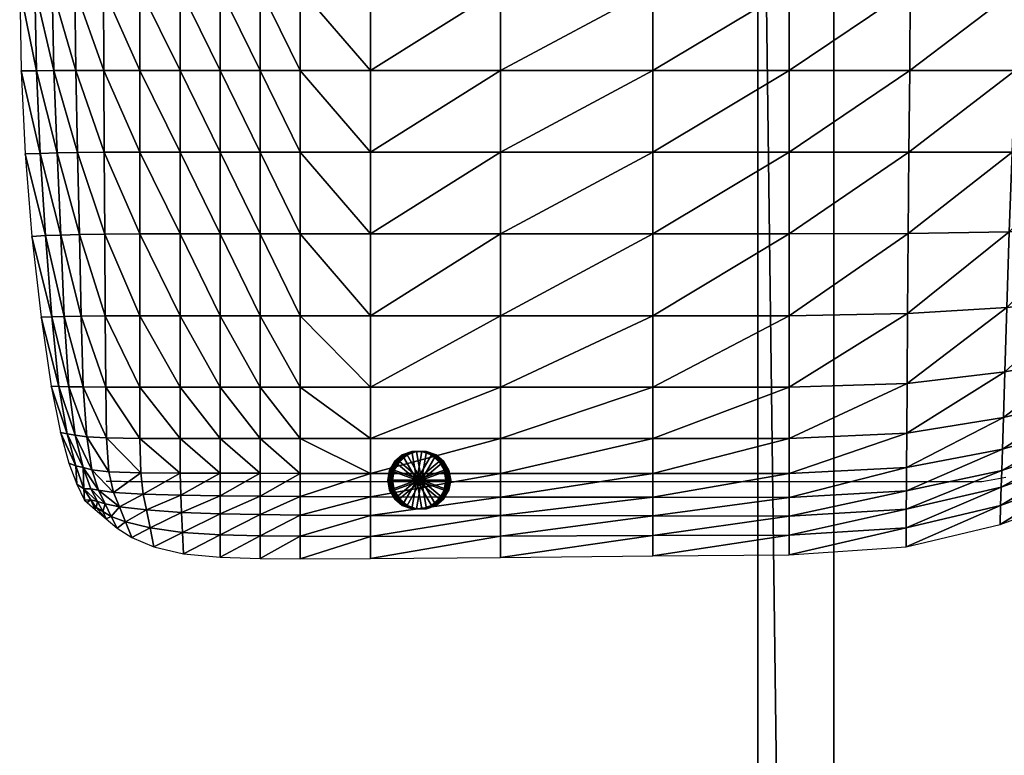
# Model space of a CAD drawing. Header units: inches. Extents: x 13.4 to 35.2, y -33.7 to 45.7.
# Tile 33 of 52: x 14.2 to 27, y 25.8 to 35.5. Entities that reach past the tile are written whole.
import ezdxf

# ---------------------------------------------------------------- set-up
doc = ezdxf.new("R2010")
doc.units = ezdxf.units.IN
doc.header["$MEASUREMENT"] = 0
doc.layers.get('0').update_dxf_attribs({"true_color": 0x737373})

# ---------------------------------------------------------------- blocks, each defined once
blk = doc.blocks.new('Cylinder003')
at = {"color": 0}
mesh = blk.add_polyface(dxfattribs=at)
corners = [(0, 0), (0.382, 0), (0.359, 0.131), (0.292, 0.245), (0.191, 0.331), (0.066, 0.376), (-0.066, 0.376), (-0.191, 0.331), (-0.292, 0.245), (-0.359, 0.131), (-0.382, 0), (-0.359, -0.131), (-0.292, -0.245), (-0.191, -0.331), (-0.066, -0.376), (0.066, -0.376), (0.191, -0.331), (0.292, -0.245), (0.359, -0.131), (0.382, 0, 0.121), (0.359, 0.131, 0.121), (0.292, 0.245, 0.121), (0.191, 0.331, 0.121), (0.066, 0.376, 0.121), (-0.066, 0.376, 0.121), (-0.191, 0.331, 0.121), (-0.292, 0.245, 0.121), (-0.359, 0.131, 0.121), (-0.382, 0, 0.121), (-0.359, -0.131, 0.121), (-0.292, -0.245, 0.121), (-0.191, -0.331, 0.121), (-0.066, -0.376, 0.121), (0.066, -0.376, 0.121), (0.191, -0.331, 0.121), (0.292, -0.245, 0.121), (0.359, -0.131, 0.121), (0.382, 0, 0.242), (0.359, 0.131, 0.242), (0.292, 0.245, 0.242), (0.191, 0.331, 0.242), (0.066, 0.376, 0.242), (-0.066, 0.376, 0.242), (-0.191, 0.331, 0.242), (-0.292, 0.245, 0.242), (-0.359, 0.131, 0.242), (-0.382, 0, 0.242), (-0.359, -0.131, 0.242), (-0.292, -0.245, 0.242), (-0.191, -0.331, 0.242), (-0.066, -0.376, 0.242), (0.066, -0.376, 0.242), (0.191, -0.331, 0.242), (0.292, -0.245, 0.242), (0.359, -0.131, 0.242), (0.382, 0, 0.364), (0.359, 0.131, 0.364), (0.292, 0.245, 0.364), (0.191, 0.331, 0.364), (0.066, 0.376, 0.364), (-0.066, 0.376, 0.364), (-0.191, 0.331, 0.364), (-0.292, 0.245, 0.364), (-0.359, 0.131, 0.364), (-0.382, 0, 0.364), (-0.359, -0.131, 0.364), (-0.292, -0.245, 0.364), (-0.191, -0.331, 0.364), (-0.066, -0.376, 0.364), (0.066, -0.376, 0.364), (0.191, -0.331, 0.364), (0.292, -0.245, 0.364), (0.359, -0.131, 0.364), (0.382, 0, 0.485), (0.359, 0.131, 0.485), (0.292, 0.245, 0.485), (0.191, 0.331, 0.485), (0.066, 0.376, 0.485), (-0.066, 0.376, 0.485), (-0.191, 0.331, 0.485), (-0.292, 0.245, 0.485), (-0.359, 0.131, 0.485), (-0.382, 0, 0.485), (-0.359, -0.131, 0.485), (-0.292, -0.245, 0.485), (-0.191, -0.331, 0.485), (-0.066, -0.376, 0.485), (0.066, -0.376, 0.485), (0.191, -0.331, 0.485), (0.292, -0.245, 0.485), (0.359, -0.131, 0.485), (0.382, 0, 0.606), (0.359, 0.131, 0.606), (0.292, 0.245, 0.606), (0.191, 0.331, 0.606), (0.066, 0.376, 0.606), (-0.066, 0.376, 0.606), (-0.191, 0.331, 0.606), (-0.292, 0.245, 0.606), (-0.359, 0.131, 0.606), (-0.382, 0, 0.606), (-0.359, -0.131, 0.606), (-0.292, -0.245, 0.606), (-0.191, -0.331, 0.606), (-0.066, -0.376, 0.606), (0.066, -0.376, 0.606), (0.191, -0.331, 0.606), (0.292, -0.245, 0.606), (0.359, -0.131, 0.606), (0, 0, 0.606)]
mesh.append_faces([[corners[k] for k in face] for face in [(1, 20, 19), (2, 21, 20), (3, 22, 21), (4, 23, 22), (5, 24, 23), (6, 25, 24), (7, 26, 25), (8, 27, 26), (9, 28, 27), (10, 29, 28), (11, 30, 29), (12, 31, 30), (13, 32, 31), (14, 33, 32), (15, 34, 33), (16, 35, 34), (17, 36, 35), (18, 19, 36), (19, 38, 37), (20, 39, 38), (21, 40, 39), (22, 41, 40), (23, 42, 41), (24, 43, 42), (25, 44, 43), (26, 45, 44), (27, 46, 45), (28, 47, 46), (29, 48, 47), (30, 49, 48), (31, 50, 49), (32, 51, 50), (33, 52, 51), (34, 53, 52), (35, 54, 53), (36, 37, 54), (37, 56, 55), (38, 57, 56), (39, 58, 57), (40, 59, 58), (41, 60, 59), (42, 61, 60), (43, 62, 61), (44, 63, 62), (45, 64, 63), (46, 65, 64), (47, 66, 65), (48, 67, 66), (49, 68, 67), (50, 69, 68), (51, 70, 69), (52, 71, 70), (53, 72, 71), (54, 55, 72), (55, 74, 73), (56, 75, 74), (57, 76, 75), (58, 77, 76), (59, 78, 77), (60, 79, 78), (61, 80, 79), (62, 81, 80), (63, 82, 81), (64, 83, 82), (65, 84, 83), (66, 85, 84), (67, 86, 85), (68, 87, 86), (69, 88, 87), (70, 89, 88), (71, 90, 89), (72, 73, 90), (73, 92, 91), (74, 93, 92), (75, 94, 93), (76, 95, 94), (77, 96, 95), (78, 97, 96), (79, 98, 97), (80, 99, 98), (81, 100, 99), (82, 101, 100), (83, 102, 101), (84, 103, 102), (85, 104, 103), (86, 105, 104), (87, 106, 105), (88, 107, 106), (89, 108, 107), (90, 91, 108)]], dxfattribs={"vtx0": -1, "color": 0})
mesh.append_faces([[corners[k] for k in face] for face in [(0, 2, 1), (0, 3, 2), (0, 4, 3), (0, 5, 4), (0, 6, 5), (0, 7, 6), (0, 8, 7), (0, 9, 8), (0, 10, 9), (0, 11, 10), (0, 12, 11), (0, 13, 12), (0, 14, 13), (0, 15, 14), (0, 16, 15), (0, 17, 16), (0, 18, 17), (0, 1, 18), (109, 91, 92), (109, 92, 93), (109, 93, 94), (109, 94, 95), (109, 95, 96), (109, 96, 97), (109, 97, 98), (109, 98, 99), (109, 99, 100), (109, 100, 101), (109, 101, 102), (109, 102, 103), (109, 103, 104), (109, 104, 105), (109, 105, 106), (109, 106, 107), (109, 107, 108), (109, 108, 91)]], dxfattribs={"vtx0": -1, "vtx2": -1, "color": 0})
mesh.append_faces([[corners[k] for k in face] for face in [(1, 2, 20), (2, 3, 21), (3, 4, 22), (4, 5, 23), (5, 6, 24), (6, 7, 25), (7, 8, 26), (8, 9, 27), (9, 10, 28), (10, 11, 29), (11, 12, 30), (12, 13, 31), (13, 14, 32), (14, 15, 33), (15, 16, 34), (16, 17, 35), (17, 18, 36), (18, 1, 19), (19, 20, 38), (20, 21, 39), (21, 22, 40), (22, 23, 41), (23, 24, 42), (24, 25, 43), (25, 26, 44), (26, 27, 45), (27, 28, 46), (28, 29, 47), (29, 30, 48), (30, 31, 49), (31, 32, 50), (32, 33, 51), (33, 34, 52), (34, 35, 53), (35, 36, 54), (36, 19, 37), (37, 38, 56), (38, 39, 57), (39, 40, 58), (40, 41, 59), (41, 42, 60), (42, 43, 61), (43, 44, 62), (44, 45, 63), (45, 46, 64), (46, 47, 65), (47, 48, 66), (48, 49, 67), (49, 50, 68), (50, 51, 69), (51, 52, 70), (52, 53, 71), (53, 54, 72), (54, 37, 55), (55, 56, 74), (56, 57, 75), (57, 58, 76), (58, 59, 77), (59, 60, 78), (60, 61, 79), (61, 62, 80), (62, 63, 81), (63, 64, 82), (64, 65, 83), (65, 66, 84), (66, 67, 85), (67, 68, 86), (68, 69, 87), (69, 70, 88), (70, 71, 89), (71, 72, 90), (72, 55, 73), (73, 74, 92), (74, 75, 93), (75, 76, 94), (76, 77, 95), (77, 78, 96), (78, 79, 97), (79, 80, 98), (80, 81, 99), (81, 82, 100), (82, 83, 101), (83, 84, 102), (84, 85, 103), (85, 86, 104), (86, 87, 105), (87, 88, 106), (88, 89, 107), (89, 90, 108), (90, 73, 91)]], dxfattribs={"vtx2": -1, "color": 0})
blk = doc.blocks.new('Line002')
at = {"color": 0}
blk.add_polyline3d([(-10.113, -0.218, 0.461), (-10.098, -0.219, 0.57), (-10.08, -0.219, 0.672), (-10.059, -0.22, 0.768), (-10.036, -0.22, 0.858), (-10.01, -0.221, 0.943), (-9.981, -0.221, 1.023), (-9.951, -0.221, 1.097), (-9.918, -0.221, 1.166), (-9.882, -0.222, 1.231), (-9.845, -0.222, 1.291), (-9.805, -0.222, 1.347), (-9.764, -0.222, 1.398), (-9.721, -0.223, 1.446), (-9.676, -0.223, 1.49), (-9.629, -0.223, 1.53), (-9.581, -0.223, 1.567), (-9.532, -0.223, 1.601), (-9.481, -0.223, 1.631), (-9.428, -0.223, 1.659), (-9.375, -0.223, 1.685), (-9.32, -0.223, 1.708), (-9.265, -0.223, 1.729), (-9.151, -0.224, 1.764), (-9.034, -0.224, 1.794), (-8.915, -0.223, 1.819), (-8.673, -0.223, 1.861), (1.296, -0.224, 0.741), (1.299, -0.224, 0.741), (1.302, -0.224, 0.741), (1.31, -0.224, 0.74), (1.334, -0.222, 0.739), (1.406, -0.211, 0.735), (1.645, -0.166, 0.718)], dxfattribs=at)
blk = doc.blocks.new('Box003')
at = {"color": 0}
mesh = blk.add_polyface(dxfattribs=at)
corners = [(-12.999, -7.828, 1.246), (-13.023, -6.755, 1.152), (-13.309, -6.756, 0.882), (-13.266, -7.833, 0.978), (-12.65, -7.824, 1.405), (-12.656, -6.754, 1.316), (-13.037, -5.685, 1.1), (-13.045, -4.616, 1.067), (-13.345, -4.616, 0.769), (-13.332, -5.685, 0.818), (-12.66, -5.685, 1.274), (-12.662, -4.616, 1.256), (-11.661, -6.754, 1.251), (-11.661, -7.823, 1.353), (-11.137, -7.823, 1.29), (-11.661, -5.685, 1.202), (-11.137, -6.754, 1.188), (-12.185, -7.823, 1.416), (-12.185, -6.754, 1.321), (-12.185, -5.685, 1.279), (-13.487, -7.838, 0.638), (-13.538, -6.758, 0.554), (-13.738, -6.759, 0.199), (-13.685, -7.843, 0.263), (-13.56, -5.685, 0.491), (-13.756, -5.685, 0.142), (-13.569, -4.616, 0.437), (-13.756, -4.616, 0.088), (-12.185, -4.616, 1.279), (-11.661, -4.616, 1.202), (-11.137, -5.685, 1.134)]
mesh.append_faces([[corners[k] for k in face] for face in [(0, 1, 2), (2, 3, 0), (4, 5, 1), (1, 0, 4), (6, 7, 8), (8, 9, 6), (10, 11, 7), (7, 6, 10), (6, 1, 5), (5, 10, 6), (9, 2, 1), (1, 6, 9), (12, 13, 14), (15, 12, 16), (17, 18, 5), (5, 4, 17), (13, 12, 18), (18, 17, 13), (19, 18, 12), (12, 15, 19), (10, 5, 18), (18, 19, 10), (20, 21, 22), (22, 23, 20), (3, 2, 21), (21, 20, 3), (24, 21, 2), (2, 9, 24), (25, 22, 21), (21, 24, 25), (24, 26, 27), (27, 25, 24), (9, 8, 26), (26, 24, 9), (10, 19, 28), (28, 11, 10), (19, 15, 29), (29, 28, 19), (29, 15, 30)]], dxfattribs={"vtx2": -1, "color": 0})
mesh = blk.add_polyface(dxfattribs=at)
corners = [(-11.137, -7.823, 1.29), (-11.137, -6.754, 1.188), (-11.661, -6.754, 1.251), (-10.614, -7.823, 1.224), (-10.614, -6.754, 1.123), (-11.137, -8.892, 1.468), (-10.614, -8.892, 1.401), (-11.661, -7.823, 1.353), (-11.137, -9.962, 1.749), (-11.661, -8.892, 1.525), (-10.614, -9.962, 1.691), (-10.614, -10.897, 1.973), (-11.137, -10.897, 2.017), (-11.661, -9.962, 1.785), (-11.137, -5.685, 1.134), (-10.614, -5.685, 1.063), (-11.661, -5.685, 1.202), (-10.09, -7.823, 1.151), (-10.09, -6.754, 1.05), (-9.173, -7.823, 1.024), (-9.173, -6.754, 0.919), (-10.09, -8.892, 1.328), (-9.173, -8.892, 1.206), (-10.09, -9.962, 1.626), (-9.173, -9.962, 1.514), (-10.09, -10.897, 1.92), (-9.173, -10.897, 1.825), (-10.09, -5.685, 0.982), (-11.137, -4.616, 1.134), (-11.661, -4.616, 1.202), (-10.614, -4.616, 1.063), (-10.09, -4.616, 0.982), (-9.173, -4.616, 0.787)]
mesh.append_faces([[corners[k] for k in face] for face in [(0, 1, 2), (3, 4, 1), (1, 0, 3), (0, 5, 6), (6, 3, 0), (5, 0, 7), (8, 5, 9), (10, 6, 5), (5, 8, 10), (11, 10, 8), (12, 8, 13), (14, 1, 4), (4, 15, 14), (1, 14, 16), (17, 18, 4), (4, 3, 17), (19, 20, 18), (18, 17, 19), (17, 21, 22), (22, 19, 17), (3, 6, 21), (21, 17, 3), (23, 21, 6), (6, 10, 23), (24, 22, 21), (21, 23, 24), (23, 25, 26), (10, 11, 25), (25, 23, 10), (27, 18, 20), (15, 4, 18), (18, 27, 15), (14, 28, 29), (15, 30, 28), (28, 14, 15), (27, 31, 30), (30, 15, 27), (32, 31, 27)]], dxfattribs={"vtx2": -1, "color": 0})
mesh = blk.add_polyface(dxfattribs=at)
corners = [(-7.471, -7.823, 0.796), (-9.173, -7.823, 1.024), (-9.173, -8.892, 1.206), (-7.471, -8.892, 0.992), (-7.471, -6.754, 0.684), (-9.173, -6.754, 0.919), (-5.481, -7.823, 0.552), (-5.481, -6.754, 0.43), (-5.481, -8.892, 0.764), (-3.701, -7.823, 0.375), (-3.701, -8.892, 0.602), (-3.701, -6.754, 0.242), (-7.471, -9.962, 1.317), (-9.173, -9.962, 1.514), (-9.173, -10.897, 1.825), (-7.471, -10.897, 1.652), (-5.481, -9.962, 1.108), (-5.481, -10.897, 1.467), (-3.701, -9.962, 0.963), (-3.701, -10.897, 1.34), (-7.471, -5.685, 0.609), (-9.173, -5.685, 0.846), (-7.471, -4.616, 0.552), (-9.173, -4.616, 0.787), (-5.481, -5.685, 0.354), (-5.481, -4.616, 0.3), (-3.701, -5.685, 0.16), (-3.701, -4.616, 0.104), (-10.09, -9.962, 1.626), (-10.09, -5.685, 0.982)]
mesh.append_faces([[corners[k] for k in face] for face in [(0, 1, 2), (2, 3, 0), (4, 5, 1), (1, 0, 4), (0, 6, 7), (7, 4, 0), (3, 8, 6), (6, 0, 3), (9, 6, 8), (8, 10, 9), (11, 7, 6), (6, 9, 11), (12, 13, 14), (14, 15, 12), (3, 2, 13), (13, 12, 3), (12, 16, 8), (8, 3, 12), (15, 17, 16), (16, 12, 15), (18, 16, 17), (17, 19, 18), (10, 8, 16), (16, 18, 10), (20, 21, 5), (5, 4, 20), (22, 23, 21), (21, 20, 22), (20, 24, 25), (25, 22, 20), (4, 7, 24), (24, 20, 4), (26, 24, 7), (7, 11, 26), (27, 25, 24), (24, 26, 27), (14, 13, 28), (5, 21, 29), (29, 21, 23)]], dxfattribs={"vtx2": -1, "color": 0})
mesh = blk.add_polyface(dxfattribs=at)
corners = [(-0.5, -6.196, -0.674), (-0.5, -6.111, -0.674), (-0.248, -6.111, -0.641), (-0.248, -6.196, -0.641), (-0.313, -6.111, -0.056), (-0.686, -6.111, -0.039), (-0.686, -6.196, -0.039), (-0.313, -6.196, -0.056), (0.256, -6.196, -0.527), (0.004, -6.196, -0.608), (0.004, -6.111, -0.608), (0.256, -6.111, -0.527), (0.433, -6.111, 0.008), (0.06, -6.111, -0.057), (0.06, -6.196, -0.057), (0.433, -6.196, 0.008), (-0.746, -6.754, 0.093), (-2.124, -6.754, 0.128), (-2.134, -7.823, 0.272), (0.324, -6.754, 0.138), (-0.785, -7.823, 0.247), (-3.701, -5.685, 0.16), (-2.118, -5.685, 0.04), (-2.113, -4.616, -0.02), (-3.701, -4.616, 0.104), (-3.701, -6.754, 0.242), (-0.72, -5.685, 0.003), (-0.699, -4.616, -0.054), (0.373, -5.685, 0.052), (0.412, -4.616, 0.003)]
mesh.append_faces([[corners[k] for k in face] for face in [(0, 1, 2), (2, 3, 0), (4, 5, 6), (6, 7, 4), (1, 5, 4), (4, 2, 1), (0, 6, 5), (5, 1, 0), (8, 9, 10), (10, 11, 8), (12, 13, 14), (11, 10, 13), (13, 12, 11), (3, 9, 14), (14, 7, 3), (9, 3, 2), (2, 10, 9), (13, 4, 7), (7, 14, 13), (2, 4, 13), (13, 10, 2), (8, 15, 14), (14, 9, 8), (0, 3, 7), (7, 6, 0), (16, 17, 18), (19, 16, 20), (21, 22, 23), (23, 24, 21), (25, 17, 22), (22, 21, 25), (26, 22, 17), (17, 16, 26), (27, 23, 22), (22, 26, 27), (26, 28, 29), (29, 27, 26), (16, 19, 28), (28, 26, 16)]], dxfattribs={"vtx2": -1, "color": 0})
mesh = blk.add_polyface(dxfattribs=at)
corners = [(-0.5, -9.273, -0.139), (-0.5, -9.189, -0.139), (-0.248, -9.189, -0.106), (-0.248, -9.273, -0.106), (-0.313, -9.189, 0.479), (-0.686, -9.189, 0.495), (-0.686, -9.273, 0.495), (-0.313, -9.273, 0.479), (0.256, -9.273, 0.007), (0.004, -9.273, -0.073), (0.004, -9.189, -0.073), (0.256, -9.189, 0.007), (0.433, -9.189, 0.543), (0.06, -9.189, 0.478), (0.06, -9.273, 0.478), (0.433, -9.273, 0.543), (-3.701, -7.823, 0.375), (-2.134, -7.823, 0.272), (-2.124, -6.754, 0.128), (-3.701, -6.754, 0.242), (-3.701, -8.892, 0.602), (-2.144, -8.886, 0.508), (-0.785, -7.823, 0.247), (-0.825, -8.865, 0.484), (-0.746, -6.754, 0.093), (0.255, -7.823, 0.296), (0.324, -6.754, 0.138), (0.187, -8.841, 0.527), (-3.701, -9.962, 0.963), (-2.152, -9.934, 0.871), (-0.857, -9.853, 0.822)]
mesh.append_faces([[corners[k] for k in face] for face in [(0, 1, 2), (2, 3, 0), (4, 5, 6), (6, 7, 4), (1, 5, 4), (4, 2, 1), (0, 6, 5), (5, 1, 0), (8, 9, 10), (10, 11, 8), (12, 13, 14), (11, 10, 13), (13, 12, 11), (3, 9, 14), (14, 7, 3), (9, 3, 2), (2, 10, 9), (13, 4, 7), (7, 14, 13), (2, 4, 13), (13, 10, 2), (8, 15, 14), (14, 9, 8), (0, 3, 7), (7, 6, 0), (16, 17, 18), (18, 19, 16), (20, 21, 17), (17, 16, 20), (22, 17, 21), (21, 23, 22), (17, 22, 24), (22, 25, 26), (23, 27, 25), (25, 22, 23), (21, 20, 28), (23, 21, 29), (27, 23, 30)]], dxfattribs={"vtx2": -1, "color": 0})
mesh = blk.add_polyface(dxfattribs=at)
corners = [(-12.999, -7.828, 1.246), (-12.973, -8.899, 1.366), (-12.644, -8.894, 1.537), (-12.65, -7.824, 1.405), (-13.266, -7.833, 0.978), (-13.217, -8.907, 1.09), (-12.954, -9.966, 1.496), (-13.173, -9.971, 1.206), (-12.639, -9.963, 1.703), (-12.927, -10.893, 1.596), (-12.632, -10.896, 1.837), (-13.116, -10.889, 1.3), (-11.661, -7.823, 1.353), (-11.661, -8.892, 1.525), (-11.137, -8.892, 1.468), (-11.661, -9.962, 1.785), (-11.137, -9.962, 1.749), (-11.661, -10.897, 2.027), (-11.137, -10.897, 2.017), (-12.185, -7.823, 1.416), (-12.185, -8.892, 1.569), (-12.185, -9.962, 1.785), (-12.185, -10.897, 1.973), (-13.338, -9.976, 0.875), (-13.245, -10.886, 1.001), (-13.477, -9.982, 0.525), (-13.345, -10.883, 0.7), (-13.418, -8.914, 0.744), (-13.597, -8.923, 0.363), (-13.487, -7.838, 0.638), (-13.685, -7.843, 0.263)]
mesh.append_faces([[corners[k] for k in face] for face in [(0, 1, 2), (2, 3, 0), (4, 5, 1), (1, 0, 4), (6, 1, 5), (5, 7, 6), (8, 2, 1), (1, 6, 8), (6, 9, 10), (10, 8, 6), (7, 11, 9), (9, 6, 7), (12, 13, 14), (13, 15, 16), (15, 17, 18), (19, 20, 13), (13, 12, 19), (3, 2, 20), (20, 19, 3), (21, 20, 2), (2, 8, 21), (15, 13, 20), (20, 21, 15), (21, 22, 17), (17, 15, 21), (22, 21, 8), (23, 24, 11), (11, 7, 23), (25, 26, 24), (24, 23, 25), (23, 27, 28), (28, 25, 23), (7, 5, 27), (27, 23, 7), (29, 27, 5), (5, 4, 29), (30, 28, 27), (27, 29, 30)]], dxfattribs={"vtx2": -1, "color": 0})
mesh = blk.add_polyface(dxfattribs=at)
corners = [(-3.701, -12.338, 1.608), (-2.168, -12.251, 1.515), (-2.166, -11.946, 1.62), (-3.701, -12.026, 1.723), (-3.701, -12.581, 1.376), (-2.17, -12.489, 1.297), (-0.922, -11.984, 1.387), (-0.929, -12.205, 1.212), (-0.912, -11.706, 1.464), (0.063, -11.423, 1.364), (0.05, -11.662, 1.32), (-3.701, -9.962, 0.963), (-2.152, -9.934, 0.871), (-2.144, -8.886, 0.508), (-3.701, -10.897, 1.34), (-2.158, -10.846, 1.244), (-0.857, -9.853, 0.822), (-0.882, -10.693, 1.155), (-0.825, -8.865, 0.484), (-5.481, -12.025, 1.817), (-3.701, -11.565, 1.614), (-5.481, -11.565, 1.722), (-2.163, -11.497, 1.511), (-0.9, -11.293, 1.378), (0.04, -11.856, 1.189), (-0.936, -12.444, 1.004), (0.024, -12.091, 0.989), (-0.942, -12.692, 0.78), (-2.172, -12.734, 1.067), (-2.173, -12.985, 0.831), (-3.701, -12.832, 1.135), (-3.701, -13.089, 0.889), (-5.481, -13.102, 0.951), (-5.481, -12.836, 1.21)]
mesh.append_faces([[corners[k] for k in face] for face in [(0, 1, 2), (2, 3, 0), (4, 5, 1), (1, 0, 4), (6, 1, 5), (5, 7, 6), (8, 2, 1), (1, 6, 8), (9, 8, 6), (10, 6, 7), (11, 12, 13), (14, 15, 12), (12, 11, 14), (16, 12, 15), (15, 17, 16), (12, 16, 18), (19, 3, 20), (21, 20, 14), (20, 22, 15), (15, 14, 20), (3, 2, 22), (22, 20, 3), (23, 22, 2), (2, 8, 23), (17, 15, 22), (22, 23, 17), (24, 7, 25), (26, 25, 27), (25, 28, 29), (29, 27, 25), (7, 5, 28), (28, 25, 7), (30, 28, 5), (5, 4, 30), (31, 29, 28), (28, 30, 31), (32, 31, 30), (33, 30, 4)]], dxfattribs={"vtx2": -1, "color": 0})
mesh = blk.add_polyface(dxfattribs=at)
corners = [(-0.922, -11.984, 1.387), (0.05, -11.662, 1.32), (0.063, -11.423, 1.364), (-0.929, -12.205, 1.212), (0.04, -11.856, 1.189), (-0.857, -9.853, 0.822), (0.143, -9.758, 0.834), (0.187, -8.841, 0.527), (-0.882, -10.693, 1.155), (0.112, -10.515, 1.122), (-0.9, -11.293, 1.378), (0.085, -11.055, 1.298), (-0.912, -11.706, 1.464), (0.76, -11.408, 1.41), (0.763, -11.215, 1.428), (1.258, -11.204, 1.577), (1.249, -11.05, 1.575), (0.756, -11.57, 1.293), (1.267, -11.338, 1.463), (0.808, -9.69, 0.922), (0.822, -8.824, 0.632), (1.242, -9.635, 1.054), (0.811, -10.387, 1.193), (1.277, -10.285, 1.316), (0.788, -10.885, 1.359), (1.267, -10.75, 1.489), (0.725, -11.809, 1.064), (1.247, -11.576, 1.201), (0.682, -12.086, 0.78), (1.213, -11.867, 0.863), (0.024, -12.091, 0.989), (0.005, -12.347, 0.757), (-0.936, -12.444, 1.004), (-0.942, -12.692, 0.78)]
mesh.append_faces([[corners[k] for k in face] for face in [(0, 1, 2), (3, 4, 1), (5, 6, 7), (8, 9, 6), (6, 5, 8), (10, 11, 9), (9, 8, 10), (12, 2, 11), (11, 10, 12), (13, 14, 2), (2, 1, 13), (15, 16, 14), (14, 13, 15), (13, 17, 18), (18, 15, 13), (1, 4, 17), (17, 13, 1), (7, 6, 19), (20, 19, 21), (19, 22, 23), (6, 9, 22), (22, 19, 6), (24, 22, 9), (9, 11, 24), (22, 24, 25), (24, 14, 16), (16, 25, 24), (11, 2, 14), (14, 24, 11), (26, 27, 18), (18, 17, 26), (28, 29, 27), (27, 26, 28), (26, 30, 31), (31, 28, 26), (17, 4, 30), (30, 26, 17), (32, 30, 4), (33, 31, 30)]], dxfattribs={"vtx2": -1, "color": 0})
mesh = blk.add_polyface(dxfattribs=at)
corners = [(-12.728, -12.243, 1.505), (-12.812, -11.976, 1.59), (-12.927, -11.946, 1.355), (-12.827, -12.224, 1.315), (-12.53, -12.271, 1.687), (-12.59, -12.002, 1.815), (-11.661, -10.897, 2.027), (-11.661, -11.565, 2.143), (-11.137, -11.565, 2.155), (-11.658, -12.019, 2.125), (-11.137, -12.021, 2.151), (-12.185, -11.565, 2.045), (-12.185, -10.897, 1.973), (-12.632, -10.896, 1.837), (-12.62, -11.56, 1.87), (-12.174, -12.015, 2.004), (-12.639, -9.963, 1.703), (-12.879, -11.544, 1.624), (-12.927, -10.893, 1.596), (-13.116, -10.889, 1.3), (-13.029, -11.524, 1.35), (-11.651, -12.31, 1.966), (-12.143, -12.294, 1.853), (-13.024, -11.924, 1.137), (-13.113, -11.888, 0.941), (-13.009, -12.162, 0.992), (-12.917, -12.225, 1.126), (-13.137, -11.507, 1.092), (-13.224, -11.49, 0.841), (-13.245, -10.886, 1.001), (-13.345, -10.883, 0.7)]
mesh.append_faces([[corners[k] for k in face] for face in [(0, 1, 2), (2, 3, 0), (4, 5, 1), (1, 0, 4), (6, 7, 8), (7, 9, 10), (11, 12, 13), (13, 14, 11), (7, 6, 12), (12, 11, 7), (11, 15, 9), (9, 7, 11), (14, 5, 15), (15, 11, 14), (16, 13, 12), (17, 18, 19), (19, 20, 17), (14, 13, 18), (18, 17, 14), (17, 1, 5), (5, 14, 17), (20, 2, 1), (1, 17, 20), (10, 9, 21), (9, 15, 22), (15, 5, 4), (4, 22, 15), (23, 24, 25), (25, 26, 23), (26, 3, 2), (2, 23, 26), (27, 23, 2), (2, 20, 27), (28, 24, 23), (23, 27, 28), (27, 29, 30), (30, 28, 27), (20, 19, 29), (29, 27, 20)]], dxfattribs={"vtx2": -1, "color": 0})
mesh = blk.add_polyface(dxfattribs=at)
corners = [(-11.137, -11.565, 2.155), (-11.137, -10.897, 2.017), (-11.661, -10.897, 2.027), (-10.614, -11.565, 2.124), (-10.614, -10.897, 1.973), (-11.137, -12.021, 2.151), (-10.614, -12.022, 2.129), (-11.661, -11.565, 2.143), (-11.137, -9.962, 1.749), (-10.09, -11.565, 2.088), (-10.09, -10.897, 1.92), (-9.173, -11.565, 2.016), (-10.09, -12.023, 2.107), (-9.173, -12.023, 2.055), (-11.137, -12.317, 1.991), (-10.614, -12.321, 1.972), (-11.137, -12.554, 1.733), (-10.614, -12.561, 1.714), (-11.64, -12.536, 1.717), (-11.651, -12.31, 1.966), (-10.09, -12.325, 1.954), (-9.173, -12.329, 1.909), (-10.09, -12.568, 1.695), (-9.173, -12.573, 1.654), (-10.09, -12.845, 1.4), (-10.614, -12.838, 1.416), (-10.614, -13.134, 1.098), (-10.09, -13.14, 1.086), (-11.137, -12.827, 1.434), (-11.137, -13.12, 1.114), (-11.628, -12.798, 1.431), (-11.615, -13.077, 1.125)]
mesh.append_faces([[corners[k] for k in face] for face in [(0, 1, 2), (3, 4, 1), (1, 0, 3), (0, 5, 6), (6, 3, 0), (5, 0, 7), (8, 1, 4), (9, 10, 4), (4, 3, 9), (10, 9, 11), (9, 12, 13), (3, 6, 12), (12, 9, 3), (14, 15, 6), (6, 5, 14), (16, 17, 15), (15, 14, 16), (18, 16, 14), (19, 14, 5), (13, 12, 20), (21, 20, 22), (20, 15, 17), (17, 22, 20), (12, 6, 15), (15, 20, 12), (23, 22, 24), (24, 25, 26), (26, 27, 24), (22, 17, 25), (25, 24, 22), (28, 25, 17), (17, 16, 28), (29, 26, 25), (25, 28, 29), (28, 30, 31), (31, 29, 28), (16, 18, 30), (30, 28, 16)]], dxfattribs={"vtx2": -1, "color": 0})
mesh = blk.add_polyface(dxfattribs=at)
corners = [(-7.471, -12.332, 1.81), (-9.173, -12.329, 1.909), (-9.173, -12.573, 1.654), (-7.471, -12.575, 1.565), (-7.471, -12.024, 1.943), (-9.173, -12.023, 2.055), (-5.481, -12.335, 1.697), (-5.481, -12.025, 1.817), (-5.481, -12.577, 1.461), (-3.701, -12.338, 1.608), (-3.701, -12.581, 1.376), (-3.701, -12.026, 1.723), (-9.173, -11.565, 2.016), (-9.173, -10.897, 1.825), (-10.09, -10.897, 1.92), (-10.09, -11.565, 2.088), (-7.471, -11.565, 1.875), (-7.471, -10.897, 1.652), (-5.481, -11.565, 1.722), (-5.481, -10.897, 1.467), (-3.701, -11.565, 1.614), (-3.701, -10.897, 1.34), (-10.09, -12.325, 1.954), (-10.09, -12.568, 1.695), (-3.701, -12.832, 1.135), (-5.481, -12.836, 1.21), (-5.481, -13.102, 0.951), (-7.471, -12.842, 1.295), (-7.471, -13.121, 1.014), (-9.173, -12.847, 1.366), (-9.173, -13.136, 1.063), (-10.09, -12.845, 1.4), (-10.09, -13.14, 1.086)]
mesh.append_faces([[corners[k] for k in face] for face in [(0, 1, 2), (2, 3, 0), (4, 5, 1), (1, 0, 4), (0, 6, 7), (7, 4, 0), (3, 8, 6), (6, 0, 3), (9, 6, 8), (8, 10, 9), (11, 7, 6), (6, 9, 11), (12, 13, 14), (5, 12, 15), (16, 12, 5), (5, 4, 16), (17, 13, 12), (12, 16, 17), (16, 18, 19), (19, 17, 16), (4, 7, 18), (18, 16, 4), (20, 18, 7), (21, 19, 18), (22, 1, 5), (23, 2, 1), (24, 25, 26), (10, 8, 25), (27, 25, 8), (8, 3, 27), (28, 26, 25), (25, 27, 28), (27, 29, 30), (30, 28, 27), (3, 2, 29), (29, 27, 3), (31, 29, 2), (32, 30, 29), (29, 31, 32)]], dxfattribs={"vtx2": -1, "color": 0})
mesh = blk.add_polyface(dxfattribs=at)
corners = [(-12.728, -12.243, 1.505), (-12.639, -12.422, 1.382), (-12.453, -12.459, 1.511), (-12.53, -12.271, 1.687), (-12.827, -12.224, 1.315), (-12.738, -12.391, 1.254), (-11.137, -12.317, 1.991), (-11.651, -12.31, 1.966), (-11.64, -12.536, 1.717), (-12.143, -12.294, 1.853), (-11.658, -12.019, 2.125), (-12.099, -12.501, 1.633), (-12.051, -12.735, 1.384), (-11.628, -12.798, 1.431), (-12.001, -12.983, 1.121), (-11.615, -13.077, 1.125), (-12.373, -12.658, 1.314), (-12.292, -12.862, 1.106), (-12.56, -12.585, 1.239), (-12.484, -12.74, 1.086), (-12.668, -12.52, 1.17), (-12.627, -12.617, 1.063), (-12.755, -12.467, 1.115), (-12.768, -12.495, 1.041), (-12.828, -12.369, 1.131), (-12.873, -12.404, 1.024), (-12.917, -12.225, 1.126), (-12.908, -12.374, 1.019), (-13.009, -12.162, 0.992), (-12.908, -12.374, 1.019)]
mesh.append_faces([[corners[k] for k in face] for face in [(0, 1, 2), (2, 3, 0), (4, 5, 1), (1, 0, 4), (6, 7, 8), (9, 7, 10), (11, 8, 7), (7, 9, 11), (9, 3, 2), (2, 11, 9), (12, 13, 8), (8, 11, 12), (14, 15, 13), (13, 12, 14), (12, 16, 17), (17, 14, 12), (11, 2, 16), (16, 12, 11), (18, 16, 2), (2, 1, 18), (19, 17, 16), (16, 18, 19), (18, 20, 21), (21, 19, 18), (1, 5, 20), (20, 18, 1), (22, 23, 21), (21, 20, 22), (24, 25, 23), (23, 22, 24), (22, 20, 5), (5, 24, 22), (26, 24, 5), (5, 4, 26), (27, 25, 24), (24, 26, 27), (26, 28, 29), (29, 27, 26)]], dxfattribs={"vtx2": -1, "color": 0})

msp = doc.modelspace()

# ---------------------------------------------------------------- block references
at = {"color": 8, "true_color": 0x737373}
for name, p in [('Box003', (27.916, 41.551, 0.584)), ('Line002', (25.402, 29.646, 0.33))]:
    msp.add_blockref(name, p, dxfattribs=at)
at = {"color": 8, "true_color": 0x737373, "extrusion": (0.104282, 0, 0.994548), "rotation": 269.9999974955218}
msp.add_blockref('Cylinder003', (29.44, -19.127, 3.136), dxfattribs=at)

# ---------------------------------------------------------------- meshes
at = {"color": 8, "true_color": 0x737373}
mesh = msp.add_polyface(dxfattribs=at)
corners = [(23.807, 44.444, -3.615), (23.807, -32.556, -3.615), (24.801, 44.444, -3.615), (24.801, -32.556, -3.615), (23.807, 44.444, -0.645), (23.807, -32.556, -0.645), (24.801, 44.444, -0.645), (24.801, -32.556, -0.645)]
mesh.append_faces([[corners[k] for k in face] for face in [(0, 2, 3), (3, 1, 0), (4, 5, 7), (7, 6, 4), (0, 1, 5), (5, 4, 0), (1, 3, 7), (7, 5, 1), (3, 2, 6), (6, 7, 3), (2, 0, 4), (4, 6, 2)]], dxfattribs={"vtx2": -1, "color": 8})

doc.saveas('drawing.dxf')
